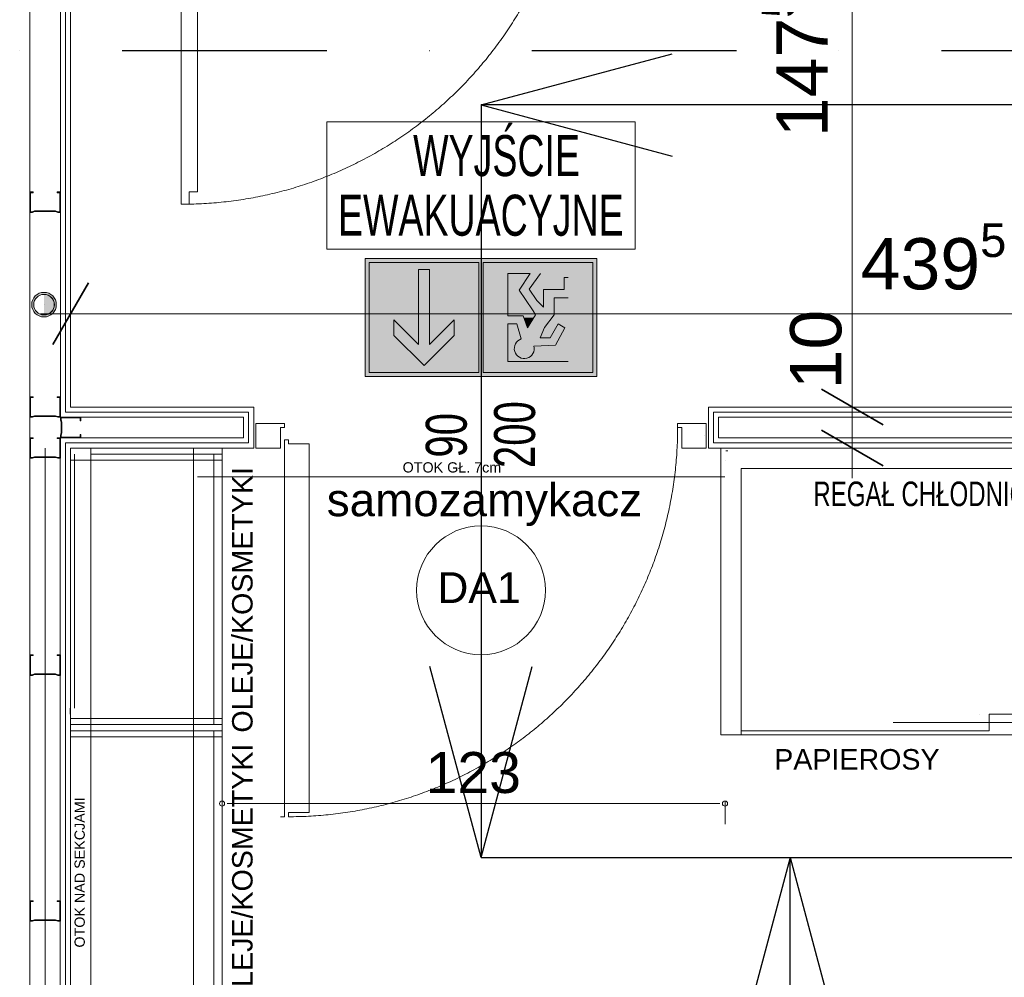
# Model space of a CAD drawing. Header units: millimetres. Extents: x 2016045 to 2079203, y -1576958 to -1542749.
# Tile 28 of 109: x 2031627 to 2034031, y -1562063 to -1559725. Entities that reach past the tile are written whole.
import ezdxf

# ---------------------------------------------------------------- set-up
doc = ezdxf.new("R2010")
doc.units = ezdxf.units.MM
doc.header["$MEASUREMENT"] = 0
doc.linetypes.add('Dashed', pattern=[5644.44, 2822.22, -2822.22])
doc.linetypes.add('OSIE', pattern=[1000, 500, -250, 0, -250])
for name, color, linetype, lineweight, true_color in [('! stolarka nowa_Nr_pióra__12', 7, 'Continuous', 5, 0x9f9f9f), ('0_Nr_pióra__11', 7, 'Continuous', 5, 0x6d6d6d), ('CHLODNICTWO_Nr_pióra__11', 7, 'Continuous', 5, 0x6d6d6d), ('CHLODNICTWO_Nr_pióra__12', 7, 'Continuous', 5, 0x9f9f9f), ('Defpoints_Nr_pióra__12', 7, 'Continuous', 5, 0x9f9f9f), ('EWAKUACJA_Nr_pióra__105', 7, 'Continuous', 25, 0xa40f02), ('MEBLE PKN_Nr_pióra__11', 7, 'Continuous', 5, 0x6d6d6d), ('MEBLE PKN_Nr_pióra__12', 7, 'Continuous', 5, 0x9f9f9f), ('OSIE_Nr_pióra__2', 7, 'Continuous', 25, 0x0322fc), ('Otok szary_Nr_pióra__11', 7, 'Continuous', 5, 0x6d6d6d), ('p.poz._Nr_pióra__153', 7, 'Continuous', 20, 0x006200), ('Wymiarowanie_Nr_pióra__3', 7, 'Continuous', 35, 0x008200), ('Wymiary wew_Nr_pióra__11', 7, 'Continuous', 5, 0x6d6d6d), ('Wymiary wew_Nr_pióra__12', 7, 'Continuous', 5, 0x9f9f9f), ('Ślusarka_okienna_Nr_pióra__30', 7, 'Continuous', 13, 0x0322fc)]:
    doc.layers.add(name, color=color, linetype=linetype, lineweight=lineweight, true_color=true_color)
for name, color, linetype, lineweight in [('Budowlane - Sciany Wew_Nr_pióra__251', 94, 'Continuous', 20), ('Instalacje - Kanalizacja - Piony_Nr_pióra__7', 7, 'Continuous', 13), ('Konstrukcja - scian dzialowych_Nr_pióra__7', 7, 'Continuous', 13), ('Otok szary_Nr_pióra__1', 7, 'Continuous', 0), ('p.poz._Nr_pióra__1', 7, 'Continuous', 0), ('p.poz._Nr_pióra__16', 1, 'Continuous', 5), ('p.poz._Nr_pióra__91', 255, 'Continuous', 5), ('struktura_Nr_pióra__7', 7, 'Continuous', 13), ('WS_opis_Nr_pióra__1', 7, 'Continuous', 0), ('WS_opis_Nr_pióra__7', 7, 'Continuous', 13), ('Wymiarowanie_Nr_pióra__1', 7, 'Continuous', 0), ('wypelnienia wielobokow_Nr_pióra__7', 7, 'Continuous', 13), ('znaczniki drzwi_Nr_pióra__1', 7, 'Continuous', 0), ('znaczniki drzwi_Nr_pióra__7', 7, 'Continuous', 13), ('Ściany_Nr_pióra__51', 5, 'Continuous', 13), ('Ślusarka_okienna_Nr_pióra__1', 7, 'Continuous', 0), ('Ślusarka_okienna_Nr_pióra__7', 7, 'Continuous', 13)]:
    doc.layers.add(name, color=color, linetype=linetype, lineweight=lineweight)
doc.layers.add('EWAKUACJA', color=7, linetype='Continuous')
doc.layers.add('Wymiarowanie', color=7, linetype='Continuous')
doc.styles.add('GENERATED_STYLE_1', font='arial.ttf')
doc.styles.add('GENERATED_STYLE_2', font='txt')
doc.linetypes.add('ZIGZAG', pattern='A,0,[1,A1 - Zamość - pawilon - rzut parteru1.Shx,S=0.079365,R=0,X=0,Y=0],-11,0', length=11)
doc.dimstyles.new('GENERATED_STYLE__1', dxfattribs={"dimtxt": 125, "dimasz": 114, "dimexe": 0.18, "dimexo": 0, "dimgap": 0.09, "dimtad": 1, "dimtih": 1, "dimtoh": 1, "dimdec": 0, "dimlfac": 0.1, "dimzin": 0, "dimdsep": 46, "dimtxsty": 'GENERATED_STYLE_1', "dimblk": 'ARROWHEAD_2', "dimblk1": 'ARROWHEAD_2', "dimblk2": 'ARROWHEAD_2', "dimcen": 0.09, "dimclrd": 7, "dimclre": 7, "dimclrt": 7, "dimadec": 4, "dimazin": 0, "dimtfac": 1, "dimtdec": 4, "dimtmove": 0, "dimatfit": 3, "dimfxl": 0, "dimtolj": 1, "dimtzin": 0, "dimarcsym": 0})
doc.dimstyles.new('GENERATED_STYLE__3', dxfattribs={"dimtxt": 125, "dimasz": 114, "dimexe": 0.18, "dimexo": 0, "dimgap": 0.09, "dimtad": 1, "dimdec": 0, "dimlfac": 0.1, "dimzin": 0, "dimdsep": 46, "dimtxsty": 'GENERATED_STYLE_1', "dimblk": 'ARROWHEAD_2', "dimblk1": 'ARROWHEAD_2', "dimblk2": 'ARROWHEAD_2', "dimcen": 0.09, "dimclrd": 7, "dimclre": 7, "dimclrt": 7, "dimadec": 4, "dimazin": 0, "dimtfac": 1, "dimtdec": 4, "dimtmove": 0, "dimatfit": 3, "dimfxl": 0, "dimtolj": 1, "dimtzin": 0, "dimarcsym": 0})

# ---------------------------------------------------------------- blocks, each defined once
blk = doc.blocks.new('Linia_8', base_point=(2034701.4, -1559933.4))
at = {"layer": 'EWAKUACJA_Nr_pióra__105', "linetype": 'Continuous'}
for p, q in [((2032753.7, -1559933.4), (2033220.2, -1559808.4)), ((2034701.4, -1559933.4), (2032753.7, -1559933.4)), ((2032753.7, -1559933.4), (2033220.2, -1560058.4))]:
    blk.add_line(p, q, dxfattribs=at)
blk = doc.blocks.new('Linia_9', base_point=(2032753.7, -1559933.4))
at = {"layer": 'EWAKUACJA_Nr_pióra__105', "linetype": 'Continuous'}
for p, q in [((2032753.7, -1559933.4), (2032753.7, -1561770.8)), ((2032753.7, -1561770.8), (2032628.7, -1561304.3)), ((2032753.7, -1561770.8), (2032878.7, -1561304.3))]:
    blk.add_line(p, q, dxfattribs=at)
blk = doc.blocks.new('Linia_10', base_point=(2032753.7, -1561770.8))
at = {"layer": 'EWAKUACJA_Nr_pióra__105', "linetype": 'Continuous'}
blk.add_line((2032753.7, -1561770.8), (2039906.4, -1561770.8), dxfattribs=at)
blk = doc.blocks.new('Linia_12', base_point=(2033508.5, -1566600.1))
at = {"layer": 'EWAKUACJA_Nr_pióra__105', "linetype": 'Continuous'}
for p, q in [((2033508.5, -1561770.8), (2033383.5, -1562237.3)), ((2033508.5, -1566600.1), (2033508.5, -1561770.8)), ((2033508.5, -1561770.8), (2033633.5, -1562237.3))]:
    blk.add_line(p, q, dxfattribs=at)
blk = doc.blocks.new('*D96', base_point=(1682719.6, -1237567.4))
at = {"layer": 'Wymiarowanie_Nr_pióra__1', "linetype": 'Continuous'}
for p, q in [((2033547.7, -1559195.9), (2033772.7, -1559195.9)), ((2033660.2, -1559195.9), (2033660.2, -1560670.9)), ((2033547.7, -1560670.9), (2033772.7, -1560670.9))]:
    blk.add_line(p, q, dxfattribs=at)
at = {"layer": 'Wymiarowanie_Nr_pióra__3', "linetype": 'Continuous'}
for p, q in [((2033735.2, -1559239.2), (2033585.2, -1559152.6)), ((2033735.2, -1560714.2), (2033585.2, -1560627.6))]:
    blk.add_line(p, q, dxfattribs=at)
at = {"layer": 'Wymiarowanie_Nr_pióra__1', "char_height": 125, "attachment_point": 7, "rotation": 90, "style": 'GENERATED_STYLE_1'}
for s, insert in [('\\A1;{\\fArial|b0|i0|c238|p38;147\\fArial|b0|i0|c238|p38;\\A1{\\H.66x;\\S5^  ;}}', (2033636.6, -1560012.1)), ('\\A1;{\\fArial|b0|i0|c238|p38;10}', (2033635.2, -1560627.6))]:
    blk.add_mtext(s, dxfattribs=dict(at, insert=insert))
blk = doc.blocks.new('ARROWHEAD_2')
at = {"color": 0, "linetype": 'Continuous', "lineweight": 0}
for p, q in [((-0.378, -0.655), (0.378, 0.655)), ((0, 0), (-1, 0))]:
    blk.add_line(p, q, dxfattribs=at)
blk = doc.blocks.new('*D97', base_point=(1682719.6, -1237567.4))
at = {"layer": 'Wymiarowanie_Nr_pióra__1', "linetype": 'Continuous'}
for p, q in [((2033547.7, -1560670.9), (2033772.7, -1560670.9)), ((2033660.2, -1560670.9), (2033660.2, -1560770.9)), ((2033547.7, -1560770.9), (2033772.7, -1560770.9)), ((2033660.2, -1560770.9), (2033660.2, -1560844.3))]:
    blk.add_line(p, q, dxfattribs=at)
at = {"layer": 'Wymiarowanie_Nr_pióra__3', "linetype": 'Continuous'}
for p, q in [((2033735.2, -1560714.2), (2033585.2, -1560627.6)), ((2033585.2, -1560727.6), (2033735.2, -1560814.2))]:
    blk.add_line(p, q, dxfattribs=at)
blk = doc.blocks.new('*D125', base_point=(1682719.6, -1237567.4))
at = {"layer": 'Wymiarowanie_Nr_pióra__1', "linetype": 'Continuous'}
for p, q in [((2044173.5, -1559800.9), (2043948.5, -1559800.9)), ((2044061, -1563400.9), (2044061, -1559800.9)), ((2044173.5, -1563400.9), (2043948.5, -1563400.9))]:
    blk.add_line(p, q, dxfattribs=at)
at = {"layer": 'Wymiarowanie_Nr_pióra__3', "linetype": 'Continuous'}
for p, q in [((2043986, -1559757.6), (2044136, -1559844.2)), ((2043986, -1563357.6), (2044136, -1563444.2))]:
    blk.add_line(p, q, dxfattribs=at)
at = {"layer": 'Wymiarowanie_Nr_pióra__1', "insert": (2044036, -1561743.2), "char_height": 125, "attachment_point": 7, "rotation": 90, "style": 'GENERATED_STYLE_1'}
blk.add_mtext('\\A1;{\\fArial|b0|i0|c238|p38;360}', dxfattribs=at)
blk = doc.blocks.new('*D126', base_point=(1682719.6, -1237567.4))
at = {"layer": 'Wymiarowanie_Nr_pióra__1', "linetype": 'Continuous'}
for p, q in [((2044173.5, -1556060.9), (2043948.5, -1556060.9)), ((2044061, -1559800.9), (2044061, -1556060.9)), ((2044173.5, -1559800.9), (2043948.5, -1559800.9))]:
    blk.add_line(p, q, dxfattribs=at)
at = {"layer": 'Wymiarowanie_Nr_pióra__3', "linetype": 'Continuous'}
for p, q in [((2043986, -1556017.6), (2044136, -1556104.2)), ((2043986, -1559757.6), (2044136, -1559844.2))]:
    blk.add_line(p, q, dxfattribs=at)
at = {"layer": 'Wymiarowanie_Nr_pióra__1', "insert": (2044036, -1558073.2), "char_height": 125, "attachment_point": 7, "rotation": 90, "style": 'GENERATED_STYLE_1'}
blk.add_mtext('\\A1;{\\fArial|b0|i0|c238|p38;374}', dxfattribs=at)
blk = doc.blocks.new('*D142', base_point=(1682719.6, -1237567.4))
at = {"layer": 'Wymiarowanie_Nr_pióra__1', "linetype": 'Continuous'}
for p, q in [((2021278.9, -1559800.9), (2021053.9, -1559800.9)), ((2021166.4, -1563400.9), (2021166.4, -1559800.9)), ((2021278.9, -1563400.9), (2021053.9, -1563400.9))]:
    blk.add_line(p, q, dxfattribs=at)
at = {"layer": 'Wymiarowanie_Nr_pióra__3', "linetype": 'Continuous'}
for p, q in [((2021091.4, -1559757.6), (2021241.4, -1559844.2)), ((2021091.4, -1563357.6), (2021241.4, -1563444.2))]:
    blk.add_line(p, q, dxfattribs=at)
at = {"layer": 'Wymiarowanie_Nr_pióra__1', "insert": (2021141.4, -1561743.2), "char_height": 125, "attachment_point": 7, "rotation": 90, "style": 'GENERATED_STYLE_1'}
blk.add_mtext('\\A1;{\\fArial|b0|i0|c238|p38;360}', dxfattribs=at)
blk = doc.blocks.new('*D143', base_point=(1682719.6, -1237567.4))
at = {"layer": 'Wymiarowanie_Nr_pióra__1', "linetype": 'Continuous'}
for p, q in [((2021278.9, -1556060.9), (2021053.9, -1556060.9)), ((2021166.4, -1559800.9), (2021166.4, -1556060.9)), ((2021278.9, -1559800.9), (2021053.9, -1559800.9))]:
    blk.add_line(p, q, dxfattribs=at)
at = {"layer": 'Wymiarowanie_Nr_pióra__3', "linetype": 'Continuous'}
for p, q in [((2021091.4, -1556017.6), (2021241.4, -1556104.2)), ((2021091.4, -1559757.6), (2021241.4, -1559844.2))]:
    blk.add_line(p, q, dxfattribs=at)
at = {"layer": 'Wymiarowanie_Nr_pióra__1', "insert": (2021141.4, -1558073.2), "char_height": 125, "attachment_point": 7, "rotation": 90, "style": 'GENERATED_STYLE_1'}
blk.add_mtext('\\A1;{\\fArial|b0|i0|c238|p38;374}', dxfattribs=at)
blk = doc.blocks.new('*D184', base_point=(1682719.6, -1237567.4))
at = {"layer": 'Wymiarowanie_Nr_pióra__1', "linetype": 'Continuous'}
for p, q in [((2031751.7, -1560555.5), (2031751.7, -1560330.5)), ((2036146.9, -1560555.5), (2036146.9, -1560330.5)), ((2031678.4, -1560443), (2031751.7, -1560443)), ((2031751.7, -1560443), (2036146.9, -1560443))]:
    blk.add_line(p, q, dxfattribs=at)
at = {"layer": 'Wymiarowanie_Nr_pióra__3', "linetype": 'Continuous'}
for p, q in [((2031795, -1560368), (2031708.4, -1560518)), ((2036190.2, -1560368), (2036103.6, -1560518))]:
    blk.add_line(p, q, dxfattribs=at)
at = {"layer": 'Wymiarowanie_Nr_pióra__1', "char_height": 125, "attachment_point": 7, "style": 'GENERATED_STYLE_1'}
for s, insert in [('\\A1;{\\fArial|b0|i0|c238|p38;439\\fArial|b0|i0|c238|p38;\\A1{\\H.66x;\\S5^  ;}}', (2033680.9, -1560420.1)), ('\\A1;{\\fArial|b0|i0|c238|p38;10}', (2035913.9, -1560418))]:
    blk.add_mtext(s, dxfattribs=dict(at, insert=insert))

msp = doc.modelspace()

# ---------------------------------------------------------------- hatches: boundary and pattern name
at = {"layer": 'p.poz._Nr_pióra__153', "linetype": 'Continuous'}
for points in [[(2032601.3, -1560335.2), (2032601.3, -1560452.4), (2032480.7, -1560452.4), (2032480.7, -1560318.4), (2032748.7, -1560318.4), (2032748.7, -1560452.4), (2032628.1, -1560452.4), (2032628.1, -1560335.2)], [(2032541, -1560496), (2032614.7, -1560569.7), (2032688.4, -1560496), (2032688.4, -1560458.1), (2032628.1, -1560518.4), (2032628.1, -1560452.4), (2032748.7, -1560452.4), (2032748.7, -1560586.4), (2032480.7, -1560586.4), (2032480.7, -1560452.4), (2032601.3, -1560452.4), (2032601.3, -1560518.4), (2032541, -1560458.1)], [(2032819.1, -1560559.6), (2032966.5, -1560559.6), (2032966.5, -1560452.4), (2033026.8, -1560452.4), (2033026.8, -1560586.4), (2032758.8, -1560586.4), (2032758.8, -1560452.4), (2032858.2, -1560452.4), (2032867.4, -1560477.9), (2032883, -1560452.4), (2032927.1, -1560452.4), (2032908.6, -1560476.7), (2032898, -1560502), (2032922.9, -1560502), (2032942.4, -1560467.4), (2032958.1, -1560477.5), (2032935.9, -1560519.6), (2032882.9, -1560521.9, -2.327184), (2032851.9, -1560504.7), (2032841.2, -1560468.1), (2032819.1, -1560468.1)]]:
    msp.add_hatch(color=256, dxfattribs=at).paths.add_polyline_path(points)
h = msp.add_hatch(color=256, dxfattribs=at)
h.paths.add_polyline_path([(2033026.8, -1560452.4), (2032966.5, -1560452.4), (2032966.5, -1560404.5), (2032932.5, -1560404.5), (2032932.5, -1560445.4), (2032927.1, -1560452.4), (2032883, -1560452.4), (2032887, -1560445.9), (2032881.4, -1560436.3), (2032862.5, -1560408.3), (2032846.5, -1560385.4), (2032873.6, -1560345.2), (2032819.1, -1560345.2), (2032819.1, -1560448.1), (2032856.6, -1560448.1), (2032858.2, -1560452.4), (2032758.8, -1560452.4), (2032758.8, -1560318.4), (2033026.8, -1560318.4)])
h.paths.add_polyline_path([(2032906.3, -1560427.3), (2032906.3, -1560384.1), (2032956.5, -1560384.1), (2032956.5, -1560355), (2032966.5, -1560355), (2032966.5, -1560345.2), (2032898.5, -1560345.2), (2032871.6, -1560383), (2032890.3, -1560410.7)], flags=0)
at = {"layer": 'p.poz._Nr_pióra__91', "linetype": 'Continuous'}
h = msp.add_hatch(color=256, dxfattribs=at)
h.paths.add_polyline_path([(2033036.8, -1560596.5), (2032470.7, -1560596.5), (2032470.7, -1560308.4), (2033036.8, -1560308.4)])
h.paths.add_polyline_path([(2033026.8, -1560586.4), (2033026.8, -1560318.4), (2032758.8, -1560318.4), (2032758.8, -1560586.4)], flags=0)
h.paths.add_polyline_path([(2032480.7, -1560318.4), (2032480.7, -1560586.4), (2032748.7, -1560586.4), (2032748.7, -1560318.4)], flags=0)
for points in [[(2032628.1, -1560335.2), (2032628.1, -1560452.4), (2032601.3, -1560452.4), (2032601.3, -1560335.2)], [(2032881.4, -1560436.3), (2032887, -1560445.9), (2032883, -1560452.4), (2032858.2, -1560452.4), (2032856.6, -1560448.1), (2032819.1, -1560448.1), (2032819.1, -1560345.2), (2032873.6, -1560345.2), (2032846.5, -1560385.4), (2032862.5, -1560408.3)], [(2032956.5, -1560384.1), (2032906.3, -1560384.1), (2032906.3, -1560427.3), (2032890.3, -1560410.7), (2032871.6, -1560383), (2032898.5, -1560345.2), (2032966.5, -1560345.2), (2032966.5, -1560355), (2032956.5, -1560355)], [(2032966.5, -1560559.6), (2032819.1, -1560559.6), (2032819.1, -1560468.1), (2032841.2, -1560468.1), (2032851.9, -1560504.7, 2.327184), (2032882.9, -1560521.9), (2032935.9, -1560519.6), (2032958.1, -1560477.5), (2032942.4, -1560467.4), (2032922.9, -1560502), (2032898, -1560502), (2032908.6, -1560476.7), (2032932.5, -1560445.4), (2032932.5, -1560404.5), (2032963.8, -1560404.5), (2032966.5, -1560404.5)], [(2032628.1, -1560452.4), (2032628.1, -1560518.4), (2032688.4, -1560458.1), (2032688.4, -1560496), (2032614.7, -1560569.7), (2032541, -1560496), (2032541, -1560458.1), (2032601.3, -1560518.4), (2032601.3, -1560452.4)], [(2032867.4, -1560477.9), (2032858.2, -1560452.4), (2032883, -1560452.4)]]:
    msp.add_hatch(color=256, dxfattribs=at).paths.add_polyline_path(points)
at = {"layer": 'wypelnienia wielobokow_Nr_pióra__7', "linetype": 'Continuous'}
h = msp.add_hatch(color=256, dxfattribs=at)
h.paths.add_polyline_path([(2031681.8, -1560391.3), (2031686.7, -1560390.9), (2031691.7, -1560391.3), (2031696.5, -1560392.5), (2031701, -1560394.5), (2031705.2, -1560397.2), (2031708.8, -1560400.6), (2031711.9, -1560404.5), (2031714.2, -1560408.9), (2031715.8, -1560413.6), (2031716.6, -1560418.4), (2031716.6, -1560423.4), (2031715.8, -1560428.3), (2031714.2, -1560433), (2031711.9, -1560437.3), (2031708.8, -1560441.2), (2031705.2, -1560444.6), (2031701, -1560447.3), (2031696.5, -1560449.3), (2031691.7, -1560450.5), (2031686.7, -1560450.9), (2031681.8, -1560450.5), (2031677, -1560449.3), (2031672.4, -1560447.3), (2031668.3, -1560444.6), (2031664.7, -1560441.2), (2031661.6, -1560437.3), (2031659.3, -1560433), (2031657.6, -1560428.3), (2031656.8, -1560423.4), (2031656.8, -1560418.4), (2031657.6, -1560413.6), (2031659.3, -1560408.9), (2031661.6, -1560404.5), (2031664.7, -1560400.6), (2031668.3, -1560397.2), (2031672.4, -1560394.5), (2031677, -1560392.5)])
h.paths.add_polyline_path([(2031684.7, -1560396), (2031680.6, -1560396.7), (2031676.7, -1560398), (2031673, -1560400), (2031669.8, -1560402.5), (2031667, -1560405.6), (2031664.7, -1560409), (2031663.1, -1560412.8), (2031662.1, -1560416.8), (2031661.7, -1560420.9), (2031662.1, -1560425), (2031663.1, -1560429), (2031664.7, -1560432.8), (2031667, -1560436.3), (2031669.8, -1560439.3), (2031673, -1560441.8), (2031676.7, -1560443.8), (2031680.6, -1560445.2), (2031684.7, -1560445.8), (2031688.8, -1560445.8), (2031692.9, -1560445.2), (2031696.8, -1560443.8), (2031700.4, -1560441.8), (2031703.7, -1560439.3), (2031706.5, -1560436.3), (2031708.7, -1560432.8), (2031710.4, -1560429), (2031711.4, -1560425), (2031711.7, -1560420.9), (2031711.4, -1560416.8), (2031710.4, -1560412.8), (2031708.7, -1560409), (2031706.5, -1560405.6), (2031703.7, -1560402.5), (2031700.4, -1560400), (2031696.8, -1560398), (2031692.9, -1560396.7), (2031688.8, -1560396)], flags=0)
for points in [[(2031687.2, -1560395.9), (2031687.2, -1560445.9), (2031686.7, -1560445.9), (2031686.7, -1560395.9)], [(2031687.2, -1560445.9), (2031687.2, -1560395.9), (2031691.3, -1560396.3), (2031695.3, -1560397.3), (2031699.1, -1560398.9), (2031702.5, -1560401.2), (2031705.6, -1560404), (2031708.1, -1560407.2), (2031710.1, -1560410.9), (2031711.4, -1560414.8), (2031712.1, -1560418.9), (2031712.1, -1560423), (2031711.4, -1560427.1), (2031710.1, -1560431), (2031708.1, -1560434.6), (2031705.6, -1560437.9), (2031702.5, -1560440.6), (2031699.1, -1560442.9), (2031695.3, -1560444.6), (2031691.3, -1560445.6)]]:
    msp.add_hatch(color=256, dxfattribs=at).paths.add_polyline_path(points)

# ---------------------------------------------------------------- linework, layer by layer
at = {"layer": '! stolarka nowa_Nr_pióra__12', "linetype": 'Continuous'}
for p, q in [((2032198.7, -1560710.9), (2032198.8, -1560710.9)), ((2032198.7, -1560740.9), (2032198.8, -1560740.9))]:
    msp.add_line(p, q, dxfattribs=at)
at = {"layer": 'Budowlane - Sciany Wew_Nr_pióra__251', "linetype": 'Continuous'}
for p, q in [((2031739.2, -1559183.4), (2031739.2, -1560683.4)), ((2032186.2, -1560683.4), (2031739.2, -1560683.4)), ((2032186.2, -1560758.4), (2032186.2, -1560683.4)), ((2036159.4, -1560683.4), (2033321.2, -1560683.4)), ((2033321.2, -1560683.4), (2033321.2, -1560758.4)), ((2032173.7, -1560695.9), (2031726.7, -1560695.9)), ((2032173.7, -1560745.9), (2032173.7, -1560695.9)), ((2036171.9, -1560695.9), (2033333.7, -1560695.9)), ((2033333.7, -1560695.9), (2033333.7, -1560745.9)), ((2031726.4, -1560745.9), (2032173.7, -1560745.9)), ((2031726.4, -1567265.9), (2031726.4, -1560745.9)), ((2033333.7, -1560745.9), (2039326.4, -1560745.9)), ((2031738.9, -1560758.4), (2032186.2, -1560758.4)), ((2031738.9, -1567278.4), (2031738.9, -1560758.4)), ((2033321.2, -1560758.4), (2039338.9, -1560758.4))]:
    msp.add_line(p, q, dxfattribs=at)
at = {"layer": 'CHLODNICTWO_Nr_pióra__12', "linetype": 'Continuous'}
for p, q in [((2033339.2, -1561470.9), (2033339.2, -1560770.9)), ((2031760.8, -1560785.9), (2031760.8, -1561405.9)), ((2035959.2, -1561470.9), (2033339.2, -1561470.9))]:
    msp.add_line(p, q, dxfattribs=at)
at = {"layer": 'CHLODNICTWO_Nr_pióra__12', "linetype": 'Dashed'}
for p, q in [((2033389.2, -1560820.9), (2034599.2, -1560820.9)), ((2033389.2, -1561470.9), (2033389.2, -1560820.9)), ((2033994.2, -1561460.9), (2033994.2, -1561420.9)), ((2034599.2, -1561420.9), (2033994.2, -1561420.9)), ((2033389.2, -1561460.9), (2033994.2, -1561460.9))]:
    msp.add_line(p, q, dxfattribs=at)
at = {"layer": 'Defpoints_Nr_pióra__12', "linetype": 'Continuous'}
for p, q in [((2033349.4, -1560800.9), (2033349.5, -1560800.9)), ((2032121.4, -1560815.9), (2032121.4, -1560815.9)), ((2033971.6, -1561420.9), (2033971.6, -1561420.9)), ((2033349.4, -1561638.9), (2033349.5, -1561638.9))]:
    msp.add_line(p, q, dxfattribs=at)
at = {"layer": 'Instalacje - Kanalizacja - Piony_Nr_pióra__7', "linetype": 'Continuous'}
for p, q in [((2031686.7, -1560390.9), (2031686.7, -1560390.9)), ((2031686.7, -1560395.9), (2031687.2, -1560395.9)), ((2031687.2, -1560420.9), (2031686.7, -1560420.9)), ((2031687.2, -1560445.9), (2031686.7, -1560445.9)), ((2031686.7, -1560450.9), (2031686.7, -1560450.9))]:
    msp.add_line(p, q, dxfattribs=at)
for centre, radius, start, end in [((2031686.7, -1560420.9), 30, 90, 270), ((2031686.7, -1560420.9), 25, 0, 180), ((2031686.7, -1560420.9), 25, 0, 180), ((2031686.7, -1560420.9), 30, 270, 90), ((2031686.7, -1560420.9), 30, 270, 90), ((2031687.2, -1560420.9), 25, 270, 90), ((2031686.7, -1560420.9), 25, 180, 0), ((2031686.7, -1560420.9), 25, 180, 0)]:
    msp.add_arc(centre, radius, start, end, dxfattribs=at)
at = {"layer": 'Konstrukcja - scian dzialowych_Nr_pióra__7', "linetype": 'Continuous'}
for p, q in [((2031651.7, -1552440.9), (2031651.7, -1567210.9)), ((2031651.7, -1560195.9), (2031651.7, -1560145.9)), ((2031651.7, -1560145.9), (2031659.2, -1560145.9)), ((2031659.2, -1560147.6), (2031653.4, -1560147.6)), ((2031653.4, -1560147.6), (2031653.4, -1560194.3)), ((2031659.2, -1560145.9), (2031659.9, -1560145.9)), ((2031659.9, -1560147.6), (2031659.2, -1560147.6)), ((2031659.9, -1560145.9), (2031660.4, -1560146.4)), ((2031660.4, -1560147.1), (2031659.9, -1560147.6)), ((2031660.4, -1560146.4), (2031660.4, -1560147.1)), ((2031718.6, -1560146.4), (2031719.2, -1560145.9)), ((2031718.6, -1560147.1), (2031718.6, -1560146.4)), ((2031719.2, -1560147.6), (2031718.6, -1560147.1)), ((2031719.2, -1560145.9), (2031726.7, -1560145.9)), ((2031725.1, -1560147.6), (2031719.2, -1560147.6)), ((2031725.1, -1560194.3), (2031725.1, -1560147.6)), ((2031726.7, -1560145.9), (2031726.7, -1560195.9)), ((2031658.4, -1560195.9), (2031651.7, -1560195.9)), ((2031653.4, -1560194.3), (2031658.1, -1560194.3)), ((2031658.1, -1560194.3), (2031663.4, -1560192.3)), ((2031663.7, -1560193.9), (2031658.4, -1560195.9)), ((2031663.4, -1560192.3), (2031715, -1560192.3)), ((2031714.7, -1560193.9), (2031663.7, -1560193.9)), ((2031720.1, -1560195.9), (2031714.7, -1560193.9)), ((2031715, -1560192.3), (2031720.4, -1560194.3)), ((2031726.7, -1560195.9), (2031720.1, -1560195.9)), ((2031720.4, -1560194.3), (2031725.1, -1560194.3)), ((2031651.7, -1560695.9), (2031651.7, -1560645.9)), ((2031651.7, -1560645.9), (2031659.2, -1560645.9)), ((2031659.2, -1560647.6), (2031653.4, -1560647.6)), ((2031653.4, -1560647.6), (2031653.4, -1560694.3)), ((2031659.2, -1560645.9), (2031659.9, -1560645.9)), ((2031659.9, -1560647.6), (2031659.2, -1560647.6)), ((2031659.9, -1560645.9), (2031660.4, -1560646.4)), ((2031660.4, -1560647.1), (2031659.9, -1560647.6)), ((2031660.4, -1560646.4), (2031660.4, -1560647.1)), ((2031718.6, -1560646.4), (2031719.2, -1560645.9)), ((2031718.6, -1560647.1), (2031718.6, -1560646.4)), ((2031719.2, -1560647.6), (2031718.6, -1560647.1)), ((2031719.2, -1560645.9), (2031726.7, -1560645.9)), ((2031725.1, -1560647.6), (2031719.2, -1560647.6)), ((2031725.1, -1560694.3), (2031725.1, -1560647.6)), ((2031726.7, -1560645.9), (2031726.7, -1560695.9)), ((2031658.4, -1560695.9), (2031651.7, -1560695.9)), ((2031653.4, -1560694.3), (2031658.1, -1560694.3)), ((2031658.1, -1560694.3), (2031663.4, -1560692.3)), ((2031663.7, -1560693.9), (2031658.4, -1560695.9)), ((2031663.4, -1560692.3), (2031715, -1560692.3)), ((2031714.7, -1560693.9), (2031663.7, -1560693.9)), ((2031720.1, -1560695.9), (2031714.7, -1560693.9)), ((2031715, -1560692.3), (2031720.4, -1560694.3)), ((2031726.7, -1560695.9), (2031720.1, -1560695.9)), ((2031720.4, -1560694.3), (2031725.1, -1560694.3)), ((2031726.7, -1560695.9), (2031726.7, -1560702.6)), ((2031776.7, -1560695.9), (2031726.7, -1560695.9)), ((2031726.7, -1560702.6), (2031728.7, -1560707.9)), ((2031728.4, -1560702.3), (2031728.4, -1560697.6)), ((2031728.4, -1560697.6), (2031775.1, -1560697.6)), ((2031730.4, -1560707.6), (2031728.4, -1560702.3)), ((2031728.7, -1560707.9), (2031728.7, -1560720.9)), ((2031730.4, -1560720.9), (2031730.4, -1560707.6)), ((2031775.1, -1560697.6), (2031775.1, -1560703.4)), ((2031775.1, -1560703.4), (2031775.1, -1560704.1)), ((2031775.1, -1560704.1), (2031775.6, -1560704.6)), ((2031775.6, -1560704.6), (2031776.3, -1560704.6)), ((2031776.3, -1560704.6), (2031776.8, -1560704.1)), ((2031776.7, -1560703.4), (2031776.7, -1560695.9)), ((2031776.8, -1560704.1), (2031776.7, -1560703.4)), ((2031728.7, -1560720.9), (2031728.7, -1560733.9)), ((2031730.4, -1560734.2), (2031730.4, -1560720.9)), ((2031651.7, -1560795.9), (2031651.7, -1560745.9)), ((2031651.7, -1560745.9), (2031659.2, -1560745.9)), ((2031659.2, -1560747.6), (2031653.4, -1560747.6)), ((2031653.4, -1560747.6), (2031653.4, -1560794.3)), ((2031659.2, -1560745.9), (2031659.9, -1560745.9)), ((2031659.9, -1560747.6), (2031659.2, -1560747.6)), ((2031659.9, -1560745.9), (2031660.4, -1560746.4)), ((2031660.4, -1560747.1), (2031659.9, -1560747.6)), ((2031660.4, -1560746.4), (2031660.4, -1560747.1)), ((2031718.6, -1560746.4), (2031719.2, -1560745.9)), ((2031718.6, -1560747.1), (2031718.6, -1560746.4)), ((2031719.2, -1560747.6), (2031718.6, -1560747.1)), ((2031719.2, -1560745.9), (2031726.7, -1560745.9)), ((2031725.1, -1560747.6), (2031719.2, -1560747.6)), ((2031725.1, -1560794.3), (2031725.1, -1560747.6)), ((2031728.7, -1560733.9), (2031726.7, -1560739.3)), ((2031726.7, -1560739.3), (2031726.7, -1560745.9)), ((2031726.7, -1560745.9), (2031726.7, -1560795.9)), ((2031726.7, -1560745.9), (2031776.7, -1560745.9)), ((2031728.4, -1560739.6), (2031730.4, -1560734.2)), ((2031728.4, -1560744.3), (2031728.4, -1560739.6)), ((2031775.1, -1560744.3), (2031728.4, -1560744.3)), ((2031775.5, -1560737.8), (2031775.1, -1560738.4)), ((2031775.1, -1560738.4), (2031775.1, -1560744.3)), ((2031776.3, -1560737.8), (2031775.5, -1560737.8)), ((2031776.7, -1560738.4), (2031776.3, -1560737.8)), ((2031776.7, -1560745.9), (2031776.7, -1560738.4)), ((2031658.4, -1560795.9), (2031651.7, -1560795.9)), ((2031653.4, -1560794.3), (2031658.1, -1560794.3)), ((2031658.1, -1560794.3), (2031663.4, -1560792.3)), ((2031663.7, -1560793.9), (2031658.4, -1560795.9)), ((2031663.4, -1560792.3), (2031715, -1560792.3)), ((2031714.7, -1560793.9), (2031663.7, -1560793.9)), ((2031720.1, -1560795.9), (2031714.7, -1560793.9)), ((2031715, -1560792.3), (2031720.4, -1560794.3)), ((2031726.7, -1560795.9), (2031720.1, -1560795.9)), ((2031720.4, -1560794.3), (2031725.1, -1560794.3)), ((2031651.7, -1561325.9), (2031651.7, -1561275.9)), ((2031651.7, -1561275.9), (2031659.2, -1561275.9)), ((2031659.2, -1561277.6), (2031653.4, -1561277.6)), ((2031653.4, -1561277.6), (2031653.4, -1561324.3)), ((2031659.2, -1561275.9), (2031659.9, -1561275.9)), ((2031659.9, -1561277.6), (2031659.2, -1561277.6)), ((2031659.9, -1561275.9), (2031660.4, -1561276.4)), ((2031660.4, -1561277.1), (2031659.9, -1561277.6)), ((2031660.4, -1561276.4), (2031660.4, -1561277.1)), ((2031718.6, -1561276.4), (2031719.2, -1561275.9)), ((2031718.6, -1561277.1), (2031718.6, -1561276.4)), ((2031719.2, -1561277.6), (2031718.6, -1561277.1)), ((2031719.2, -1561275.9), (2031726.7, -1561275.9)), ((2031725.1, -1561277.6), (2031719.2, -1561277.6)), ((2031725.1, -1561324.3), (2031725.1, -1561277.6)), ((2031726.7, -1561275.9), (2031726.7, -1561325.9)), ((2031658.4, -1561325.9), (2031651.7, -1561325.9)), ((2031653.4, -1561324.3), (2031658.1, -1561324.3)), ((2031658.1, -1561324.3), (2031663.4, -1561322.3)), ((2031663.7, -1561323.9), (2031658.4, -1561325.9)), ((2031663.4, -1561322.3), (2031715, -1561322.3)), ((2031714.7, -1561323.9), (2031663.7, -1561323.9)), ((2031720.1, -1561325.9), (2031714.7, -1561323.9)), ((2031715, -1561322.3), (2031720.4, -1561324.3)), ((2031726.7, -1561325.9), (2031720.1, -1561325.9)), ((2031720.4, -1561324.3), (2031725.1, -1561324.3)), ((2031651.7, -1561925.9), (2031651.7, -1561875.9)), ((2031651.7, -1561875.9), (2031659.2, -1561875.9)), ((2031659.2, -1561877.6), (2031653.4, -1561877.6)), ((2031653.4, -1561877.6), (2031653.4, -1561924.3)), ((2031659.2, -1561875.9), (2031659.9, -1561875.9)), ((2031659.9, -1561877.6), (2031659.2, -1561877.6)), ((2031659.9, -1561875.9), (2031660.4, -1561876.4)), ((2031660.4, -1561877.1), (2031659.9, -1561877.6)), ((2031660.4, -1561876.4), (2031660.4, -1561877.1)), ((2031718.6, -1561876.4), (2031719.2, -1561875.9)), ((2031718.6, -1561877.1), (2031718.6, -1561876.4)), ((2031719.2, -1561877.6), (2031718.6, -1561877.1)), ((2031719.2, -1561875.9), (2031726.7, -1561875.9)), ((2031725.1, -1561877.6), (2031719.2, -1561877.6)), ((2031725.1, -1561924.3), (2031725.1, -1561877.6)), ((2031726.7, -1561875.9), (2031726.7, -1561925.9)), ((2031658.4, -1561925.9), (2031651.7, -1561925.9)), ((2031653.4, -1561924.3), (2031658.1, -1561924.3)), ((2031658.1, -1561924.3), (2031663.4, -1561922.3)), ((2031663.7, -1561923.9), (2031658.4, -1561925.9)), ((2031663.4, -1561922.3), (2031715, -1561922.3)), ((2031714.7, -1561923.9), (2031663.7, -1561923.9)), ((2031720.1, -1561925.9), (2031714.7, -1561923.9)), ((2031715, -1561922.3), (2031720.4, -1561924.3)), ((2031726.7, -1561925.9), (2031720.1, -1561925.9)), ((2031720.4, -1561924.3), (2031725.1, -1561924.3))]:
    msp.add_line(p, q, dxfattribs=at)
at = {"layer": 'Konstrukcja - scian dzialowych_Nr_pióra__7', "linetype": 'ZIGZAG'}
msp.add_line((2031689.2, -1566700.9), (2031689.2, -1560770.9), dxfattribs=at)
at = {"layer": 'MEBLE PKN_Nr_pióra__12', "linetype": 'Continuous'}
for p, q in [((2031801.4, -1562810.9), (2031801.4, -1560770.9)), ((2032121.4, -1562810.9), (2032121.4, -1560770.9)), ((2031751.4, -1560800.9), (2032121.4, -1560800.9)), ((2031801.4, -1560785.9), (2032121.4, -1560785.9)), ((2032101.4, -1561445.9), (2032101.4, -1560785.9)), ((2031750.8, -1561420.9), (2031750.8, -1561405.9)), ((2032121.4, -1561430.9), (2031751.4, -1561430.9)), ((2032121.4, -1561445.9), (2031751.4, -1561445.9)), ((2031751.4, -1561460.9), (2032121.4, -1561460.9)), ((2031751.4, -1561475.9), (2032121.4, -1561475.9)), ((2032101.4, -1562120.9), (2032101.4, -1561460.9))]:
    msp.add_line(p, q, dxfattribs=at)
at = {"layer": 'OSIE_Nr_pióra__2', "linetype": 'OSIE'}
msp.add_line((2020876.3, -1559800.9), (2044226, -1559800.9), dxfattribs=at)
at = {"layer": 'Otok szary_Nr_pióra__1', "linetype": 'Dashed'}
for p, q in [((2032051.4, -1560770.9), (2032051.4, -1562810.9)), ((2033349.2, -1560840.9), (2032061.4, -1560840.9)), ((2036582.2, -1561440.9), (2033337.2, -1561440.9))]:
    msp.add_line(p, q, dxfattribs=at)
at = {"layer": 'Otok szary_Nr_pióra__1', "linetype": 'Continuous'}
msp.add_line((2033351.4, -1560777.5), (2033356.4, -1560777.5), dxfattribs=at)
at = {"layer": 'p.poz._Nr_pióra__1', "linetype": 'Continuous'}
for p, q in [((2032470.7, -1560596.5), (2032470.7, -1560308.4)), ((2032470.7, -1560308.4), (2033036.8, -1560308.4)), ((2032480.7, -1560586.4), (2032480.7, -1560318.4)), ((2032480.7, -1560318.4), (2032748.7, -1560318.4)), ((2032748.7, -1560586.4), (2032748.7, -1560318.4)), ((2032758.8, -1560586.4), (2032758.8, -1560318.4)), ((2032758.8, -1560318.4), (2033026.8, -1560318.4)), ((2033026.8, -1560586.4), (2033026.8, -1560318.4)), ((2033036.8, -1560596.5), (2033036.8, -1560308.4)), ((2032601.3, -1560335.2), (2032601.3, -1560518.4)), ((2032601.3, -1560335.2), (2032628.1, -1560335.2)), ((2032628.1, -1560335.2), (2032628.1, -1560518.4)), ((2032819.1, -1560448.1), (2032819.1, -1560345.2)), ((2032819.1, -1560345.2), (2032873.6, -1560345.2)), ((2032541, -1560458.1), (2032601.3, -1560518.4)), ((2032541, -1560458.1), (2032541, -1560496)), ((2032688.4, -1560458.1), (2032628.1, -1560518.4)), ((2032688.4, -1560458.1), (2032688.4, -1560496)), ((2032819.1, -1560559.6), (2032819.1, -1560468.1)), ((2032541, -1560496), (2032614.7, -1560569.7)), ((2032688.4, -1560496), (2032614.7, -1560569.7)), ((2032819.1, -1560559.6), (2032966.5, -1560559.6)), ((2032480.7, -1560586.4), (2032748.7, -1560586.4)), ((2032758.8, -1560586.4), (2033026.8, -1560586.4)), ((2032470.7, -1560596.5), (2033036.8, -1560596.5))]:
    msp.add_line(p, q, dxfattribs=at)
at = {"layer": 'p.poz._Nr_pióra__1', "linetype": 'Continuous', "flags": 128}
for points in [[(2032873.6, -1560345.2), (2032846.5, -1560385.4), (2032862.5, -1560408.3), (2032881.4, -1560436.3), (2032887, -1560445.9), (2032867.4, -1560477.9), (2032856.6, -1560448.1), (2032819.1, -1560448.1)], [(2032898.5, -1560345.2), (2032871.6, -1560383), (2032890.3, -1560410.7), (2032906.3, -1560427.3), (2032906.3, -1560384.1), (2032956.5, -1560384.1), (2032956.5, -1560355), (2032966.5, -1560355)], [(2032966.5, -1560404.5), (2032932.5, -1560404.5), (2032932.5, -1560445.4), (2032908.6, -1560476.7), (2032898, -1560502), (2032922.9, -1560502), (2032942.4, -1560467.4), (2032958.1, -1560477.5), (2032935.9, -1560519.6), (2032882.9, -1560521.9)], [(2032819.1, -1560468.1), (2032841.2, -1560468.1), (2032851.9, -1560504.7)]]:
    msp.add_lwpolyline(points, dxfattribs=at)
at = {"layer": 'p.poz._Nr_pióra__1', "linetype": 'Continuous'}
msp.add_arc((2032859.3, -1560528), 24.4, 107.5744, 14.5608, dxfattribs=at)
at = {"layer": 'struktura_Nr_pióra__7', "linetype": 'Continuous'}
msp.add_line((2031726.7, -1559170.9), (2031726.7, -1560695.9), dxfattribs=at)
at = {"layer": 'WS_opis_Nr_pióra__1', "linetype": 'Continuous', "flags": 128}
msp.add_lwpolyline([(2032377.6, -1560285.3), (2033129.9, -1560285.3), (2033129.9, -1559974.3), (2032377.6, -1559974.3)], close=True, dxfattribs=at)
at = {"layer": 'Wymiary wew_Nr_pióra__12', "linetype": 'Continuous'}
for p, q in [((2032133.9, -1561638.9), (2033336.9, -1561638.9)), ((2033349.4, -1561634.9), (2033349.4, -1561688.9))]:
    msp.add_line(p, q, dxfattribs=at)
for centre in [(2032121.4, -1561638.9), (2033349.4, -1561638.9)]:
    msp.add_circle(centre, 6.25, dxfattribs=at)
at = {"layer": 'znaczniki drzwi_Nr_pióra__1', "linetype": 'Continuous'}
for start, end in [(0, 180), (180, 0)]:
    msp.add_arc((2032753.7, -1561118.2), 157.2, start, end, dxfattribs=at)
at = {"layer": 'Ściany_Nr_pióra__51', "linetype": 'Continuous'}
for p, q in [((2031751.7, -1559195.9), (2031751.7, -1560670.9)), ((2032198.7, -1560670.9), (2031751.7, -1560670.9)), ((2032198.7, -1560770.9), (2032198.7, -1560670.9)), ((2036146.9, -1560670.9), (2033308.7, -1560670.9)), ((2033308.7, -1560670.9), (2033308.7, -1560770.9)), ((2031751.4, -1567290.9), (2031751.4, -1560770.9)), ((2031751.4, -1560770.9), (2032198.7, -1560770.9)), ((2033308.7, -1560770.9), (2039351.4, -1560770.9))]:
    msp.add_line(p, q, dxfattribs=at)
at = {"layer": 'Ślusarka_okienna_Nr_pióra__1', "linetype": 'Continuous'}
for p, q in [((2032753.7, -1560961), (2032753.7, -1560520.8)), ((2032203.7, -1560710.9), (2032203.7, -1560770.9)), ((2032273.7, -1560710.9), (2032203.7, -1560710.9)), ((2032263.7, -1560770.9), (2032263.7, -1560720.9)), ((2032263.7, -1560720.9), (2032273.7, -1560720.9)), ((2032273.7, -1560720.9), (2032273.7, -1560710.9)), ((2033233.7, -1560720.9), (2033233.7, -1560710.9)), ((2033233.7, -1560710.9), (2033303.7, -1560710.9)), ((2033233.7, -1560720.9), (2033243.7, -1560720.9)), ((2033243.7, -1560720.9), (2033243.7, -1560770.9)), ((2033298.7, -1560710.9), (2033298.8, -1560710.9)), ((2033303.7, -1560710.9), (2033303.7, -1560770.9)), ((2032273.7, -1561670.9), (2032273.7, -1560750.9)), ((2032273.7, -1560750.9), (2032283.7, -1560750.9)), ((2032283.7, -1560750.9), (2032283.7, -1560760.9)), ((2033298.7, -1560740.9), (2033298.8, -1560740.9)), ((2032283.7, -1560760.9), (2032333.7, -1560760.9)), ((2032333.7, -1560760.9), (2032333.7, -1561660.9)), ((2033303.7, -1560770.9), (2033243.7, -1560770.9)), ((2032263.7, -1561670.9), (2032273.7, -1561670.9)), ((2032283.7, -1561670.9), (2032283.7, -1561660.9)), ((2032283.7, -1561660.9), (2032333.7, -1561660.9))]:
    msp.add_line(p, q, dxfattribs=at)
at = {"layer": 'Ślusarka_okienna_Nr_pióra__1', "linetype": 'Dashed'}
for centre, radius in [((2032021.4, -1559215.9), 960), ((2032283.7, -1560720.9), 950)]:
    msp.add_arc(centre, radius, 270, 0, dxfattribs=at)
at = {"layer": 'Ślusarka_okienna_Nr_pióra__30', "linetype": 'Continuous'}
for p, q in [((2032021.4, -1560175.9), (2032021.4, -1559075.9)), ((2032061.4, -1559245.9), (2032061.4, -1560145.9)), ((2032061.4, -1560145.9), (2032041.4, -1560145.9)), ((2032041.4, -1560145.9), (2032041.4, -1560175.9)), ((2032041.4, -1560175.9), (2032021.4, -1560175.9)), ((2032203.7, -1560770.9), (2032263.7, -1560770.9))]:
    msp.add_line(p, q, dxfattribs=at)

# ---------------------------------------------------------------- block references
at = {"layer": 'EWAKUACJA', "color": 14, "linetype": 'Continuous', "lineweight": 25, "true_color": 0xa40f02}
for name, p in [('Linia_8', (2034701.4, -1559933.4)), ('Linia_9', (2032753.7, -1559933.4)), ('Linia_10', (2032753.7, -1561770.8)), ('Linia_12', (2033508.5, -1566600.1))]:
    msp.add_blockref(name, p, dxfattribs=at)

# ---------------------------------------------------------------- texts
at = {"layer": '0_Nr_pióra__11', "linetype": 'Continuous', "insert": (2033469.6, -1561556.5), "char_height": 50, "attachment_point": 7, "style": 'GENERATED_STYLE_1'}
msp.add_mtext('\\A1;{\\fArial|b0|i0|c238|p38;PAPIEROSY}', dxfattribs=at)
at = {"layer": 'CHLODNICTWO_Nr_pióra__11', "linetype": 'Continuous', "insert": (2033565, -1560913.6), "char_height": 60, "attachment_point": 7, "style": 'GENERATED_STYLE_1'}
msp.add_mtext('\\A1;{\\W0.700000x;\\fArial|b0|i0|c238|p38;REGAŁ CHŁODNICZY 131cm}', dxfattribs=at)
at = {"layer": 'MEBLE PKN_Nr_pióra__11', "linetype": 'Continuous', "char_height": 50, "attachment_point": 7, "rotation": 90, "style": 'GENERATED_STYLE_1'}
for insert in [(2032196.6, -1561465.6), (2032196.6, -1562140.6)]:
    msp.add_mtext('\\A1;{\\fArial|b0|i0|c238|p38;OLEJE/KOSMETYKI}', dxfattribs=dict(at, insert=insert))
at = {"layer": 'Otok szary_Nr_pióra__11', "linetype": 'Continuous', "insert": (2032562.3, -1560831), "char_height": 25, "attachment_point": 7, "style": 'GENERATED_STYLE_1'}
msp.add_mtext('\\A1;{\\fArial|b0|i0|c238|p38;OTOK GŁ. 7cm}', dxfattribs=at)
at = {"layer": 'Otok szary_Nr_pióra__11', "linetype": 'Continuous', "insert": (2031786.6, -1561990.3), "char_height": 25, "attachment_point": 7, "rotation": 90, "style": 'GENERATED_STYLE_1'}
msp.add_mtext('\\A1;{\\fArial|b0|i0|c238|p38;OTOK NAD SEKCJAMI}', dxfattribs=at)
at = {"layer": 'p.poz._Nr_pióra__16', "linetype": 'Continuous', "insert": (2032377.1, -1560961.4), "char_height": 80, "attachment_point": 7, "style": 'GENERATED_STYLE_1'}
msp.add_mtext('\\A1;{\\fArial|b0|i0|c238|p38;samozamykacz}', dxfattribs=at)
at = {"layer": 'WS_opis_Nr_pióra__7', "linetype": 'Continuous', "char_height": 100, "attachment_point": 7, "style": 'GENERATED_STYLE_2'}
for s, insert in [('\\A1;{\\W0.800000x;\\fArial Narrow Europa Środkowa|b0|i0|c0|p34;WYJŚCIE}', (2032588, -1560108.5)), ('\\A1;{\\W0.800000x;\\fArial Narrow Europa Środkowa|b0|i0|c0|p34;EWAKUACYJNE}', (2032404.5, -1560254))]:
    msp.add_mtext(s, dxfattribs=dict(at, insert=insert))
at = {"layer": 'Wymiary wew_Nr_pióra__11', "linetype": 'Continuous', "insert": (2032618.2, -1561614.4), "char_height": 100, "attachment_point": 7, "style": 'GENERATED_STYLE_1'}
msp.add_mtext('\\A1;{\\fArial|b0|i0|c238|p38;123}', dxfattribs=at)
at = {"layer": 'znaczniki drzwi_Nr_pióra__7', "linetype": 'Continuous', "insert": (2032850.8, -1561149.1), "char_height": 75, "attachment_point": 9, "style": 'GENERATED_STYLE_1'}
msp.add_mtext('\\A1;{\\fArial|b0|i0|c238|p38;DA1}', dxfattribs=at)
at = {"layer": 'Ślusarka_okienna_Nr_pióra__7', "linetype": 'Continuous', "char_height": 100, "attachment_point": 7, "rotation": 90, "style": 'GENERATED_STYLE_1'}
for s, insert in [('\\A1;{\\W0.700000x;\\fArial|b0|i0|c238|p38;200}', (2032887, -1560819.7)), ('\\A1;{\\W0.700000x;\\fArial|b0|i0|c238|p38;90}', (2032720.3, -1560794.2))]:
    msp.add_mtext(s, dxfattribs=dict(at, insert=insert))

# ---------------------------------------------------------------- dimensions: what is measured, and where the dimension line sits
at = {"layer": 'Wymiarowanie', "linetype": 'Continuous'}
for base, p1, p2, angle, picture, middle in [((2044061, -1556060.9), (2020876.3, -1559800.9), (2020826.3, -1556060.9), 90, '*D126', (2043973.5, -1557930.9)), ((2021166.4, -1556060.9), (2044226, -1559800.9), (2020826.3, -1556060.9), 90, '*D143', (2021078.9, -1557930.9)), ((2033660.2006, -1560670.9138), (2033606.3936, -1559195.9145), (2034727.8398, -1560670.9138), 270, '*D96', (2033572.7006, -1559744.7166)), ((2044061, -1559800.9), (2044231, -1563400.9), (2020876.3, -1559800.9), 90, '*D125', (2043973.5, -1561600.9)), ((2021166.4, -1559800.9), (2020876.3, -1563400.9), (2044226, -1559800.9), 90, '*D142', (2021078.9, -1561600.9)), ((2033660.2, -1560770.9), (2034727.8, -1560670.9), (2036330.1, -1560770.9), 270, '*D97', (2033572.7, -1560532.7))]:
    dim = msp.add_linear_dim(base=base, p1=p1, p2=p2, angle=angle, dimstyle='GENERATED_STYLE__3', dxfattribs=at)
    dim.commit()
    dim.dimension.update_dxf_attribs({"geometry": picture, "text_midpoint": middle, "dimtype": 160, "text_rotation": 90})
dim = msp.add_linear_dim(base=(2036146.9, -1560443), p1=(2031751.7, -1560670.9), p2=(2036146.9, -1560670.9), dimstyle='GENERATED_STYLE__1', dxfattribs=at)
dim.commit()
dim.dimension.update_dxf_attribs({"geometry": '*D184', "text_midpoint": (2033948.3, -1560355.5), "dimtype": 160})

doc.saveas('drawing.dxf')
